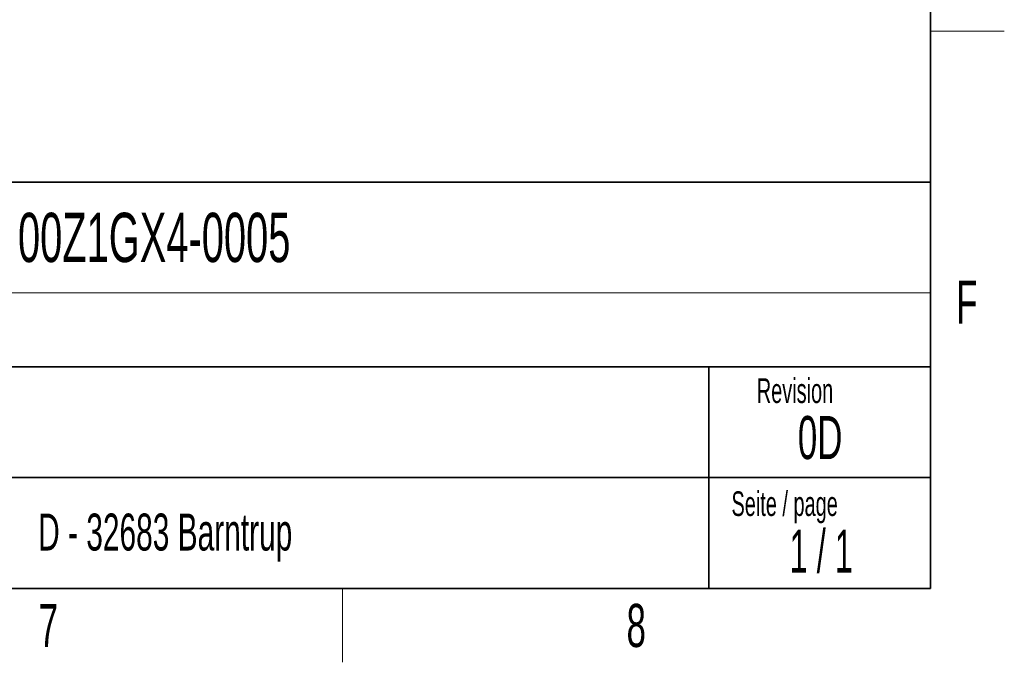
# Model space of a CAD drawing. Header units: millimetres. Extents: x 5 to 418, y 2 to 292.
# Tile 29 of 41: x 334 to 414, y 6 to 58. Entities that reach past the tile are written whole.
import ezdxf

# ---------------------------------------------------------------- set-up
doc = ezdxf.new("R2010")
doc.units = ezdxf.units.MM
doc.layers.add('SLD-0', color=7, linetype='Continuous')
doc.styles.add('SLDTEXTSTYLE0', font='TXT', dxfattribs={"width": 0.605})
doc.styles.add('SLDTEXTSTYLE1', font='TXT', dxfattribs={"width": 0.563})

msp = doc.modelspace()

# ---------------------------------------------------------------- linework, layer by layer
at = {"layer": 'SLD-0', "lineweight": 35}
for p, q in [((408, 12), (408, 282.5)), ((318, 45), (408, 45)), ((408, 45), (408, 12)), ((408, 30), (318, 30)), ((390, 12), (390, 30)), ((318, 21), (390, 21)), ((390, 21), (408, 21)), ((26, 12), (408, 12))]:
    msp.add_line(p, q, dxfattribs=at)
at = {"layer": 'SLD-0', "lineweight": 18}
for p, q in [((408, 57.25), (414, 57.25)), ((360.25, 6), (360.25, 12))]:
    msp.add_line(p, q, dxfattribs=at)
at = {"layer": 'SLD-0', "color": 7, "linetype": 'Continuous', "lineweight": 18}
msp.add_line((318, 36), (408, 36), dxfattribs=at)
at = {"layer": 'SLD-0', "color": 7, "linetype": 'Continuous', "lineweight": 35}
msp.add_line((408, 12), (318, 12), dxfattribs=at)

# ---------------------------------------------------------------- texts
at = {"layer": 'SLD-0'}
for s, insert, char_height, attachment_point, style in [('00Z1GX4-0005', (333.8827, 42.5045), 4, 1, 'SLDTEXTSTYLE0'), ('F', (410.9536, 37.0011), 3.5, 2, 'SLDTEXTSTYLE0'), ('Revision', (393.8965, 29.0591), 2, 1, 'SLDTEXTSTYLE0'), ('Material-Nr. /', (318.6798, 27.8878), 2, 1, 'SLDTEXTSTYLE0'), ('0D', (399.0407, 26.0024), 3.5, 2, 'SLDTEXTSTYLE0'), ('Seite / page', (391.8391, 19.8831), 2, 1, 'SLDTEXTSTYLE0'), ('D - 32683 Barntrup', (335.5202, 18.0787), 3, 1, 'SLDTEXTSTYLE0'), ('1 / 1', (399.1298, 16.7707), 3.5, 2, 'SLDTEXTSTYLE1'), ('7', (336.3527, 10.743), 3.5, 2, 'SLDTEXTSTYLE0'), ('8', (384.1027, 10.743), 3.5, 2, 'SLDTEXTSTYLE0')]:
    msp.add_mtext(s, dxfattribs=dict(at, insert=insert, char_height=char_height, attachment_point=attachment_point, style=style))

doc.saveas('drawing.dxf')
